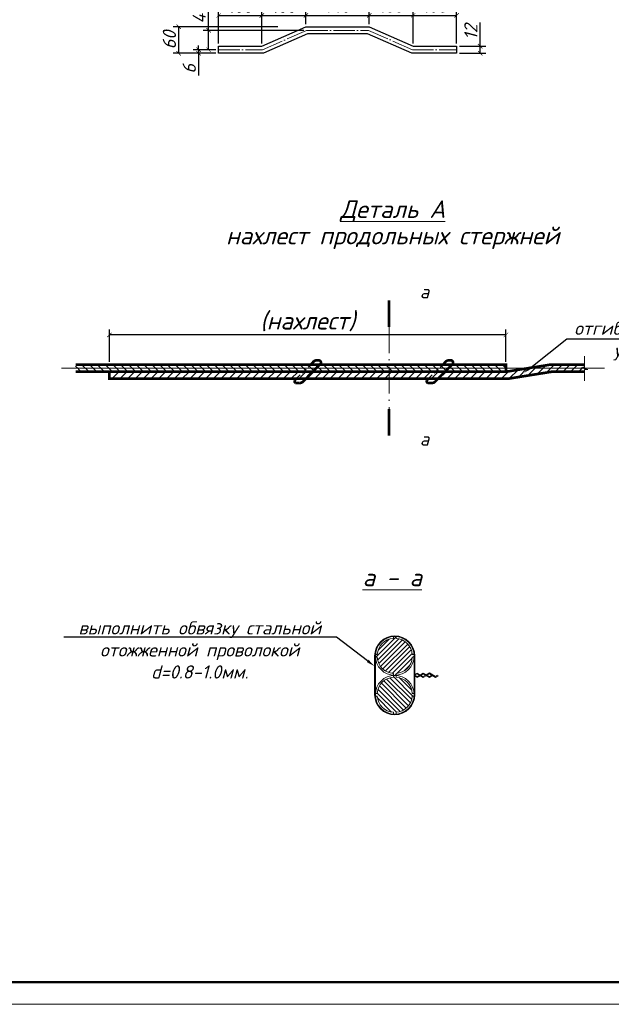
# Model space of a CAD drawing. Header units: millimetres. Extents: x 12962 to 32397, y -4138 to -1429.
# Tile 16 of 41: x 13615 to 13750, y -2996 to -2772. Entities that reach past the tile are written whole.
import ezdxf
from ezdxf import colors
from ezdxf.entities.mleader import LeaderData, LeaderLine
from ezdxf.enums import TextEntityAlignment as Align
from ezdxf.math import Vec2, Vec3

# ---------------------------------------------------------------- set-up
doc = ezdxf.new("R2010")
doc.units = ezdxf.units.MM
for name, pattern in [('ACAD_ISO04W100', [30.5, 24, -3, 0.5, -3]), ('ACAD_ISO10W100', [18, 12, -3, 0, -3]), ('HIDDEN', [9.525, 6.35, -3.175])]:
    doc.linetypes.add(name, pattern=pattern)
for name, color, linetype, lineweight in [('1_В1', 160, 'Continuous', 100), ('_1 asosiy', 7, 'Continuous', 40), ('RRRштриховка', 254, 'Continuous', 0)]:
    doc.layers.add(name, color=color, linetype=linetype, lineweight=lineweight)
for name, color, linetype in [('DIM', 3, 'Continuous'), ('KOLOD', 250, 'Continuous'), ('ЛИНИИ(та)', 3, 'Continuous'), ('РУССКИЙ', 2, 'Continuous')]:
    doc.layers.add(name, color=color, linetype=linetype)
doc.styles.add('ISOCPEUR', font='isocpeui.ttf')
doc.styles.add('НВК_Ш_(3)_И', font='isocpeui.ttf', dxfattribs={"height": 3})
doc.styles.add('НВК_Ш_(4)_И', font='isocpeui.ttf', dxfattribs={"height": 4})
doc.styles.add('Шрифт Р2', font='isocpeui.ttf', dxfattribs={"height": 2})
doc.dimstyles.new('ISOCPEUR ш2', dxfattribs={"dimtxt": 2, "dimasz": 1, "dimexe": 1.25, "dimexo": 0.625, "dimtad": 1, "dimlfac": 0.5, "dimtxsty": 'Шрифт Р2', "dimblk": 'ARCHTICK', "dimcen": 2.5, "dimadec": 0, "dimazin": 0, "dimtfac": 1, "dimtmove": 0, "dimatfit": 3, "dimfxl": 1, "dimarcsym": 0})

# ---------------------------------------------------------------- blocks, each defined once
blk = doc.blocks.new('*U38')
at = {"lineweight": 50}
blk.add_line((569, 0), (0, 0), dxfattribs=at)
at = {"lineweight": 9}
blk.add_line((574, -5), (-20, -5), dxfattribs=at)
blk = doc.blocks.new('_ArchTick')
at = {"color": 0, "linetype": 'ByBlock', "const_width": 0.15}
blk.add_lwpolyline([(-0.5, -0.5), (0.5, 0.5)], dxfattribs=at)
blk = doc.blocks.new('*D1779')
at = {"layer": 'Defpoints', "color": 0, "lineweight": 25, "transparency": 16777216}
for p in [(13714.4, -2778.38), (13719.75, -2778.38), (13714.4, -2780)]:
    blk.add_point(p, dxfattribs=at)
at = {"layer": 'KOLOD', "color": 154, "lineweight": -2, "transparency": 16777216}
for p, q in [((13719.75, -2778.38), (13719.75, -2773)), ((13715.03, -2778.38), (13721, -2778.38)), ((13719.75, -2780), (13719.75, -2778.38)), ((13715.03, -2780), (13721, -2780))]:
    blk.add_line(p, q, dxfattribs=at)
for p, rotation in [((13719.75, -2778.38), 90), ((13719.75, -2780), 270)]:
    blk.add_blockref('_ArchTick', p, dxfattribs=dict(at, rotation=rotation))
at = {"layer": 'KOLOD', "color": 154, "lineweight": 0, "transparency": 16777216, "insert": (13717.63, -2775.19), "char_height": 3, "attachment_point": 5, "rotation": 90, "style": 'НВК_Ш_(3)_И'}
blk.add_mtext('12', dxfattribs=at)
blk = doc.blocks.new('*D1780')
at = {"layer": 'Defpoints', "color": 0, "lineweight": 25, "transparency": 16777216}
for p in [(13655.84, -2780), (13660.38, -2779.2), (13660.38, -2780)]:
    blk.add_point(p, dxfattribs=at)
at = {"layer": 'KOLOD', "color": 154, "lineweight": -2, "transparency": 16777216}
for p, q in [((13655.84, -2779.2), (13655.84, -2778.2)), ((13659.76, -2779.2), (13654.59, -2779.2)), ((13659.76, -2780), (13654.59, -2780)), ((13655.84, -2779.2), (13655.84, -2780)), ((13655.84, -2780), (13655.84, -2785.07))]:
    blk.add_line(p, q, dxfattribs=at)
for p, rotation in [((13655.84, -2779.2), 270), ((13655.84, -2780), 90)]:
    blk.add_blockref('_ArchTick', p, dxfattribs=dict(at, rotation=rotation))
at = {"layer": 'KOLOD', "color": 154, "lineweight": 0, "transparency": 16777216, "insert": (13653.72, -2783.53), "char_height": 3, "attachment_point": 5, "rotation": 90, "style": 'НВК_Ш_(3)_И'}
blk.add_mtext('6', dxfattribs=at)
blk = doc.blocks.new('*D1781')
at = {"layer": 'Defpoints', "color": 0, "lineweight": 25, "transparency": 16777216}
for p in [(13658.1, -2774.8), (13680.36, -2774.8), (13660.38, -2779.2)]:
    blk.add_point(p, dxfattribs=at)
at = {"layer": 'KOLOD', "color": 154, "lineweight": -2, "transparency": 16777216}
for p, q in [((13658.1, -2774.8), (13658.1, -2768.21)), ((13679.74, -2774.8), (13656.85, -2774.8)), ((13658.1, -2779.2), (13658.1, -2774.8)), ((13659.75, -2779.2), (13656.85, -2779.2))]:
    blk.add_line(p, q, dxfattribs=at)
for p, rotation in [((13658.1, -2774.8), 90), ((13658.1, -2779.2), 270)]:
    blk.add_blockref('_ArchTick', p, dxfattribs=dict(at, rotation=rotation))
at = {"layer": 'KOLOD', "color": 154, "lineweight": 0, "transparency": 16777216, "insert": (13655.98, -2771), "char_height": 3, "attachment_point": 5, "rotation": 90, "style": 'НВК_Ш_(3)_И'}
blk.add_mtext('44', dxfattribs=at)
blk = doc.blocks.new('*D1692')
at = {"layer": 'Defpoints', "color": 0, "lineweight": 25, "transparency": 16777216}
for p in [(13635.59, -2843.94), (13635.59, -2850.7), (13725.59, -2850.7)]:
    blk.add_point(p, dxfattribs=at)
at = {"layer": 'KOLOD', "color": 154, "lineweight": -2, "transparency": 16777216}
for p, q in [((13635.59, -2850.07), (13635.59, -2842.69)), ((13725.59, -2850.07), (13725.59, -2842.69)), ((13725.59, -2843.94), (13635.59, -2843.94))]:
    blk.add_line(p, q, dxfattribs=at)
at = {"layer": 'KOLOD', "color": 154, "lineweight": -2, "transparency": 16777216, "rotation": 180}
blk.add_blockref('_ArchTick', (13635.59, -2843.94), dxfattribs=at)
at = {"layer": 'KOLOD', "color": 154, "lineweight": -2, "transparency": 16777216}
blk.add_blockref('_ArchTick', (13725.59, -2843.94), dxfattribs=at)
at = {"layer": 'KOLOD', "color": 154, "lineweight": 0, "transparency": 16777216, "insert": (13680.59, -2840.91), "char_height": 4, "attachment_point": 5, "style": 'ISOCPEUR'}
blk.add_mtext('(нахлест)', dxfattribs=at)

msp = doc.modelspace()

# ---------------------------------------------------------------- hatches: boundary and pattern name
at = {"layer": 'RRRштриховка', "lineweight": 0, "ltscale": 1.5}
h = msp.add_hatch(dxfattribs=at)
h.set_pattern_fill('ANSI31', color=256, scale=10, angle=180, style=0)
h.set_pattern_definition([(135, (10652.132, -3545.1206), (0.8838835, 0.8838835), [])])
h.paths.add_polyline_path([(13721.203, -2851.498), (13717.53, -2851.498), (13718.32, -2850.698), (13720.875, -2850.698)])
h.paths.add_polyline_path([(13725.595, -2852.298), (13716.74, -2852.298), (13717.53, -2851.498), (13725.595, -2851.498)])
h.paths.add_polyline_path([(13725.595, -2851.498), (13721.203, -2851.498), (13720.875, -2850.698), (13725.595, -2850.698)])
h.paths.add_polyline_path([(13715.476, -2851.498), (13687.53, -2851.498), (13688.32, -2850.698), (13716.323, -2850.698)])
h.paths.add_polyline_path([(13714.629, -2852.298), (13686.74, -2852.298), (13687.53, -2851.498), (13715.476, -2851.498)])
h.paths.add_polyline_path([(13716.74, -2852.298), (13714.629, -2852.298), (13715.476, -2851.498), (13717.53, -2851.498)])
h.paths.add_polyline_path([(13717.53, -2851.498), (13715.476, -2851.498), (13716.323, -2850.698), (13718.32, -2850.698)])
h.paths.add_polyline_path([(13686.74, -2852.298), (13684.629, -2852.298), (13685.476, -2851.498), (13687.53, -2851.498)])
h.paths.add_polyline_path([(13687.53, -2851.498), (13685.476, -2851.498), (13686.323, -2850.698), (13688.32, -2850.698)])
h.paths.add_polyline_path([(13654.629, -2852.298), (13635.595, -2852.298), (13627.915, -2852.298), (13627.915, -2851.691), (13628.665, -2851.691), (13627.838, -2851.498), (13655.476, -2851.498)])
h.paths.add_polyline_path([(13655.476, -2851.498), (13627.838, -2851.498), (13627.165, -2851.341), (13627.915, -2851.341), (13627.915, -2850.698), (13656.323, -2850.698)])
h.paths.add_polyline_path([(13684.629, -2852.298), (13656.74, -2852.298), (13657.53, -2851.498), (13685.476, -2851.498)])
h.paths.add_polyline_path([(13685.476, -2851.498), (13657.53, -2851.498), (13658.32, -2850.698), (13686.323, -2850.698)])
h.paths.add_polyline_path([(13656.74, -2852.298), (13654.629, -2852.298), (13655.476, -2851.498), (13657.53, -2851.498)])
h.paths.add_polyline_path([(13657.53, -2851.498), (13655.476, -2851.498), (13656.323, -2850.698), (13658.32, -2850.698)])
h = msp.add_hatch(dxfattribs=at)
h.set_pattern_fill('ANSI31', color=256, scale=10, angle=90, style=0)
h.set_pattern_definition([(225, (10652.132, -3545.1206), (-0.8838835, 0.8838835), [])])
h.paths.add_polyline_path([(13682.934, -2853.898), (13655.161, -2853.898), (13656.74, -2852.298), (13684.629, -2852.298)])
h.paths.add_polyline_path([(13712.934, -2853.898), (13685.161, -2853.898), (13686.74, -2852.298), (13714.629, -2852.298)])
h.paths.add_polyline_path([(13652.934, -2853.898), (13635.595, -2853.898), (13635.595, -2852.298), (13654.629, -2852.298)])
h.paths.add_polyline_path([(13655.161, -2853.898), (13652.934, -2853.898), (13654.629, -2852.298), (13656.74, -2852.298)])
h.paths.add_polyline_path([(13685.161, -2853.898), (13682.934, -2853.898), (13684.629, -2852.298), (13686.74, -2852.298)])
h.paths.add_polyline_path([(13715.161, -2853.898), (13712.934, -2853.898), (13714.629, -2852.298), (13716.74, -2852.298)])
h.paths.add_polyline_path([(13738.96, -2851.498), (13730.595, -2851.498), (13735.595, -2850.698), (13738.188, -2850.698)])
h.paths.add_polyline_path([(13743.811, -2851.498), (13738.96, -2851.498), (13738.188, -2850.698), (13743.446, -2850.698), (13743.446, -2850.941), (13742.696, -2850.941)])
h.paths.add_polyline_path([(13743.446, -2852.298), (13735.995, -2852.298), (13725.995, -2853.898), (13715.161, -2853.898), (13716.74, -2852.298), (13725.595, -2852.298), (13730.595, -2851.498), (13743.811, -2851.498), (13744.196, -2851.691), (13743.446, -2851.691)])
h = msp.add_hatch(dxfattribs=at)
h.set_pattern_fill('ANSI31', color=256, scale=6, style=0)
h.set_pattern_definition([(45, (12739.13756, -10189.1946), (-0.530330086, 0.530330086), [])])
h.paths.add_polyline_path([(13700.656, -2921.21), (13700.656, -2920.809, 0.3708915), (13704.345, -2917.12), (13704.746, -2917.12, 0.0341306), (13704.746, -2916.52), (13704.345, -2916.52, 0.3708915), (13700.656, -2912.832), (13700.656, -2912.431, 0.0170603), (13700.356, -2912.42, 0.0170603), (13700.056, -2912.431), (13700.056, -2912.832, 0.3708915), (13696.367, -2916.52), (13695.966, -2916.52, 0.0341306), (13695.966, -2917.12), (13696.367, -2917.12, 0.3708915), (13700.056, -2920.809), (13700.056, -2921.21, 0.0170603), (13700.356, -2921.22, 0.0170603)])
h = msp.add_hatch(dxfattribs=at)
h.set_pattern_fill('ANSI31', color=256, scale=6, angle=-90, style=0)
h.set_pattern_definition([(315, (11297.30985, -21333.1545), (0.530330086, 0.530330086), [])])
h.paths.add_polyline_path([(13700.656, -2930.01), (13700.656, -2929.609, 0.3708915), (13704.345, -2925.92), (13704.746, -2925.92, 0.0341306), (13704.746, -2925.32), (13704.345, -2925.32, 0.3708915), (13700.656, -2921.632), (13700.656, -2921.231, 0.0170603), (13700.356, -2921.22, 0.0170603), (13700.056, -2921.231), (13700.056, -2921.632, 0.3708915), (13696.367, -2925.32), (13695.966, -2925.32, 0.0341306), (13695.966, -2925.92), (13696.367, -2925.92, 0.3708915), (13700.056, -2929.609), (13700.056, -2930.01, 0.0170603), (13700.356, -2930.02, 0.0170603)])

# ---------------------------------------------------------------- linework, layer by layer
at = {"color": 7, "lineweight": 30, "ltscale": 100}
msp.add_lwpolyline([(13660.383, -2778.394), (13670.204, -2778.394), (13680.195, -2773.992), (13694.546, -2773.992), (13704.537, -2778.394), (13714.401, -2778.394), (13714.401, -2780.003), (13704.199, -2780.003), (13694.208, -2775.6), (13680.534, -2775.6), (13670.543, -2780.003), (13660.383, -2780.003), (13660.383, -2778.394)], dxfattribs=at)
at = {"color": 1, "linetype": 'ACAD_ISO04W100', "lineweight": 0, "ltscale": 0.2}
msp.add_lwpolyline([(13660.383, -2779.199), (13670.374, -2779.199), (13680.365, -2774.796), (13694.377, -2774.796), (13704.368, -2779.199), (13714.401, -2779.199)], dxfattribs=at)
at = {"ltscale": 1.5, "const_width": 0.6}
for points in [[(13677.934, -2853.898), (13677.629, -2854.295, 0.4065488), (13677.921, -2854.868), (13678.814, -2854.845, 0.2244986), (13679.587, -2854.479), (13683.489, -2850.527, 0.6333215), (13683.102, -2849.71), (13682.624, -2849.71, 0.220443), (13681.861, -2850.063), (13681.323, -2850.698)], [(13707.934, -2853.898), (13707.629, -2854.295, 0.4065488), (13707.921, -2854.868), (13708.814, -2854.845, 0.2244986), (13709.587, -2854.479), (13713.489, -2850.527, 0.6333215), (13713.102, -2849.71), (13712.624, -2849.71, 0.220443), (13711.861, -2850.063), (13711.323, -2850.698)]]:
    msp.add_lwpolyline(points, format="xyb", dxfattribs=at)
at = {"lineweight": 0}
msp.add_lwpolyline([(13743.446, -2854.398), (13743.446, -2851.791), (13744.196, -2851.791), (13742.696, -2851.441), (13743.446, -2851.441), (13743.446, -2848.798)], dxfattribs=at)
at = {"linetype": 'ACAD_ISO10W100', "lineweight": 0, "ltscale": 100}
msp.add_lwpolyline([(13747.998, -2851.498), (13624.74, -2851.498)], dxfattribs=at)
at = {"ltscale": 1.5, "const_width": 0.6}
for points in [[(13627.915, -2850.698), (13725.595, -2850.698), (13725.595, -2852.298), (13725.595, -2852.298), (13627.915, -2852.298)], [(13743.446, -2852.298), (13735.995, -2852.298), (13725.995, -2853.898), (13635.595, -2853.898), (13635.595, -2852.298), (13725.595, -2852.298), (13735.595, -2850.698), (13743.446, -2850.698)]]:
    msp.add_lwpolyline(points, dxfattribs=at)
at = {"linetype": 'HIDDEN', "lineweight": 0, "ltscale": 0.2}
msp.add_lwpolyline([(13677.934, -2853.898), (13681.323, -2850.698)], dxfattribs=at)
at = {"linetype": 'HIDDEN', "ltscale": 0.2}
msp.add_lwpolyline([(13707.934, -2853.898), (13711.323, -2850.698)], dxfattribs=at)
at = {"lineweight": 0, "ltscale": 1.5}
msp.add_lwpolyline([(13704.916, -2921.024), (13704.916, -2916.82, 1), (13695.796, -2916.82), (13695.796, -2925.62, 1), (13704.916, -2925.62), (13704.916, -2921.21)], format="xyb", dxfattribs=at)
for points in [[(13700.056, -2912.832), (13700.056, -2912.431)], [(13700.656, -2912.832), (13700.656, -2912.431)], [(13695.956, -2925.62), (13695.956, -2916.82)], [(13696.367, -2916.52), (13695.966, -2916.52)], [(13704.345, -2916.52), (13704.746, -2916.52)], [(13704.756, -2925.62), (13704.756, -2916.82)], [(13696.367, -2917.12), (13695.966, -2917.12)], [(13704.345, -2917.12), (13704.746, -2917.12)], [(13700.056, -2920.809), (13700.056, -2921.21)], [(13700.056, -2921.632), (13700.056, -2921.231)], [(13700.656, -2920.809), (13700.656, -2921.21)], [(13700.656, -2921.632), (13700.656, -2921.231)], [(13705.47, -2920.691), (13704.756, -2921.12)], [(13704.756, -2921.12), (13705.47, -2920.691), (13706.845, -2921.516), (13707.355, -2921.21)], [(13704.916, -2921.21), (13705.47, -2920.878), (13706.845, -2921.703), (13707.51, -2921.303)], [(13704.916, -2921.21), (13705.47, -2921.543), (13706.024, -2921.21)], [(13704.916, -2921.397), (13705.47, -2921.729), (13706.18, -2921.303)], [(13706.18, -2921.117), (13706.845, -2920.718), (13708.22, -2921.543), (13708.774, -2921.21)], [(13706.331, -2921.208), (13706.841, -2920.902), (13708.216, -2921.727), (13708.925, -2921.301)], [(13707.501, -2921.117), (13708.216, -2920.689), (13709.59, -2921.513), (13710.1, -2921.208)], [(13707.661, -2921.208), (13708.216, -2920.875), (13709.59, -2921.7), (13710.256, -2921.301)], [(13696.367, -2925.32), (13695.966, -2925.32)], [(13696.367, -2925.92), (13695.966, -2925.92)], [(13704.345, -2925.32), (13704.746, -2925.32)], [(13704.345, -2925.92), (13704.746, -2925.92)], [(13700.056, -2929.609), (13700.056, -2930.01)], [(13700.656, -2929.609), (13700.656, -2930.01)]]:
    msp.add_lwpolyline(points, dxfattribs=at)
at = {"color": 255, "lineweight": 0, "ltscale": 1.5}
for centre in [(13700.356, -2916.82), (13700.356, -2925.62)]:
    msp.add_circle(centre, 4.4, dxfattribs=at)
at = {"lineweight": 0, "ltscale": 1.5}
for centre, start, end in [((13700.356, -2916.82), 94.30122, 175.69878), ((13700.356, -2916.82), 4.30122, 85.69878), ((13700.356, -2916.82), 184.30122, 265.69878), ((13700.356, -2916.82), 274.30122, 355.69878), ((13700.356, -2925.62), 94.30122, 175.69878), ((13700.356, -2925.62), 4.30122, 85.69878), ((13700.356, -2925.62), 184.30122, 265.69878), ((13700.356, -2925.62), 274.30122, 355.69878)]:
    msp.add_arc(centre, 4, start, end, dxfattribs=at)
at = {"layer": 'DIM', "color": 252, "linetype": 'ACAD_ISO10W100', "lineweight": 0, "ltscale": 0.5}
msp.add_lwpolyline([(13699.057, -2842.116), (13699.057, -2860.789)], dxfattribs=at)
at = {"layer": 'ЛИНИИ(та)', "color": 7}
for points in [[(13699.057, -2842.116, 0.6, 0.6, 0), (13699.051, -2836.116, 0.6, 0.6, 0), (13699.053, -2838.116, 0, 1.2, 0), (13703.053, -2838.112, 0, 0, 0), (13709.053, -2838.106, 0, 0, 0)], [(13699.057, -2860.789, 0.6, 0.6, 0), (13699.051, -2866.789, 0.6, 0.6, 0), (13699.053, -2864.789, 0, 1.2, 0), (13703.053, -2864.793, 0, 0, 0), (13709.053, -2864.799, 0, 0, 0)]]:
    msp.add_lwpolyline(points, format="xyseb", dxfattribs=at)

# ---------------------------------------------------------------- block references
at = {"layer": '_1 asosiy', "color": 0, "ltscale": 30}
msp.add_blockref('*U38', (13367.344, -2990.904), dxfattribs=at)

# ---------------------------------------------------------------- texts
at = {"layer": 'KOLOD', "color": 154, "lineweight": 0, "insert": (13699.904, -2813.379), "char_height": 4, "width": 84.59334, "attachment_point": 2, "line_spacing_factor": 0.9, "style": 'НВК_Ш_(3)_И'}
msp.add_mtext('{\\LДеталь A }  ^Jнахлест продольных стержней ', dxfattribs=at)
at = {"layer": 'KOLOD', "color": 154, "lineweight": 0, "insert": (13699.8, -2896.986), "char_height": 4, "width": 15.27571, "attachment_point": 2, "style": 'ISOCPEUR'}
msp.add_mtext('{\\La - a}', dxfattribs=at)
at = {"layer": 'РУССКИЙ', "color": 154, "style": 'НВК_Ш_(4)_И'}
for p in [(13708.17, -2835.612), (13708.17, -2869.062)]:
    msp.add_text('а', height=3, dxfattribs=at).set_placement(p, align=Align.RIGHT)

# ---------------------------------------------------------------- dimensions: what is measured, and where the dimension line sits
at = {"layer": 'KOLOD', "color": 154, "lineweight": 0}
for base, p1, p2, text in [((13714.401, -2767.383), (13660.383, -2778.394), (13714.401, -2778.382), '540'), ((13704.537, -2771.386), (13694.546, -2773.985), (13704.537, -2778.394), '100'), ((13714.401, -2771.386), (13704.537, -2778.388), (13714.401, -2778.388), '100'), ((13670.204, -2771.424), (13660.383, -2778.394), (13670.204, -2778.394), '100'), ((13680.195, -2771.424), (13670.204, -2778.388), (13680.195, -2773.992), '100'), ((13694.546, -2771.399), (13680.195, -2773.985), (13694.546, -2773.992), '140')]:
    msp.add_linear_dim(base=base, p1=p1, p2=p2, text=text, dimstyle='ISOCPEUR ш2', override={"dimtxsty": 'НВК_Ш_(3)_И', "dimclrd": 154, "dimclre": 154, "dimclrt": 154}, dxfattribs=at).render()
for base, p1, p2, angle, text, override, picture, middle in [((13658.103, -2774.796), (13660.377, -2779.199), (13680.365, -2774.796), 90, '44', {"dimtxsty": 'НВК_Ш_(3)_И', "dimclrd": 154, "dimclre": 154, "dimclrt": 154}, '*D1781', (13655.978, -2771.003)), ((13719.751, -2778.375), (13714.401, -2780.003), (13714.401, -2778.375), 90, '12', {"dimtxsty": 'НВК_Ш_(3)_И', "dimclrd": 154, "dimclre": 154, "dimclrt": 154}, '*D1779', (13717.626, -2775.187)), ((13655.843, -2780.003), (13660.383, -2779.199), (13660.383, -2780.003), 90, '6', {"dimtxsty": 'НВК_Ш_(3)_И', "dimclrd": 154, "dimclre": 154, "dimclrt": 154}, '*D1780', (13653.718, -2783.535)), ((13635.595, -2843.938), (13725.595, -2850.698), (13635.595, -2850.698), 180, '(нахлест)', {"dimtxt": 4, "dimtxsty": 'ISOCPEUR', "dimclrd": 154, "dimclre": 154, "dimclrt": 154, "dimtmove": 1}, '*D1692', (13680.595, -2840.913))]:
    dim = msp.add_linear_dim(base=base, p1=p1, p2=p2, angle=angle, text=text, dimstyle='ISOCPEUR ш2', override=override, dxfattribs=at)
    dim.commit()
    dim.dimension.update_dxf_attribs({"geometry": picture, "text_midpoint": middle})
msp.add_linear_dim(base=(13651.328, -2773.979), p1=(13660.377, -2780.003), p2=(13674.457, -2773.979), angle=90, text='60', dimstyle='ISOCPEUR ш2', override={"dimtxsty": 'НВК_Ш_(3)_И', "dimclrd": 154, "dimclre": 154, "dimclrt": 154}, dxfattribs=at).render()

# ---------------------------------------------------------------- leaders
at = {"layer": '1_В1', "color": 154, "lineweight": 0}
ml = msp.add_multileader_mtext('Standard', dxfattribs=at)
ml.set_content('{\\C154;отгиб продольной арматуры с уклоном не более 1:6}', color=176, style='ISOCPEUR')
ml.set_leader_properties(color=154)
ml.build(insert=Vec2(0, 0))
ml.multileader.update_dxf_attribs({"text_left_attachment_type": 6, "text_right_attachment_type": 6, "dogleg_length": 0.5, "arrow_head_size": 2})
ctx = ml.context
ctx.base_point, ctx.char_height, ctx.arrow_head_size, ctx.plane_origin = Vec3(13739.922, -2844.823), 3, 2, Vec3(13509.376, -2869.172)
ctx.left_attachment, ctx.right_attachment, ctx.text_align_type = 6, 6, 1
notes = []
notes.append((ctx, [(0, (1, 1, 0), (13739.422, -2844.823), (1, 0), 0.5, [(0, [(13729.682, -2852.562)], 0, [])])]))
ctx.mtext.insert, ctx.mtext.width, ctx.mtext.defined_height, ctx.mtext.alignment, ctx.mtext.flow_direction = Vec3(13769.893, -2840.923), 58.74564, 23.103, 2, 5
ml = msp.add_multileader_mtext('Standard', dxfattribs=at)
ml.set_content('{\\C154;выполнить обвязку стальной отожженной проволокой d=0.8-1.0мм.  }', color=176, style='ISOCPEUR')
ml.set_leader_properties(color=154)
ml.build(insert=Vec2(0, 0))
ml.multileader.update_dxf_attribs({"text_left_attachment_type": 6, "text_right_attachment_type": 6, "dogleg_length": 0.5, "arrow_head_size": 2})
ctx = ml.context
ctx.base_point, ctx.char_height, ctx.arrow_head_size, ctx.plane_origin = Vec3(13625.577, -2912.548), 3, 2, Vec3(13917.15, -2936.898)
ctx.left_attachment, ctx.right_attachment, ctx.text_align_type = 6, 6, 1
notes.append((ctx, [(0, (1, 1, 0), (13687.104, -2912.548), (-1, 0), 0.5, [(0, [(13695.796, -2919.159)], 0, [])])]))
ctx.mtext.insert, ctx.mtext.width, ctx.mtext.defined_height, ctx.mtext.alignment, ctx.mtext.flow_direction = Vec3(13656.09, -2908.948), 58.74564, 23.103, 2, 5
for ctx, leaders in notes:
    for number, flags, end, landing, length, lines in leaders:
        leader = LeaderData()
        leader.index, (leader.has_last_leader_line, leader.has_dogleg_vector, leader.attachment_direction) = number, flags
        leader.last_leader_point, leader.dogleg_vector, leader.dogleg_length = Vec3(end), Vec3(landing), length
        for number, points, colour, breaks in lines:
            line = LeaderLine()
            line.index, line.vertices, line.color, line.breaks = number, Vec3.list(points), colors.encode_raw_color(colour), breaks
            leader.lines.append(line)
        ctx.leaders.append(leader)

doc.saveas('drawing.dxf')
